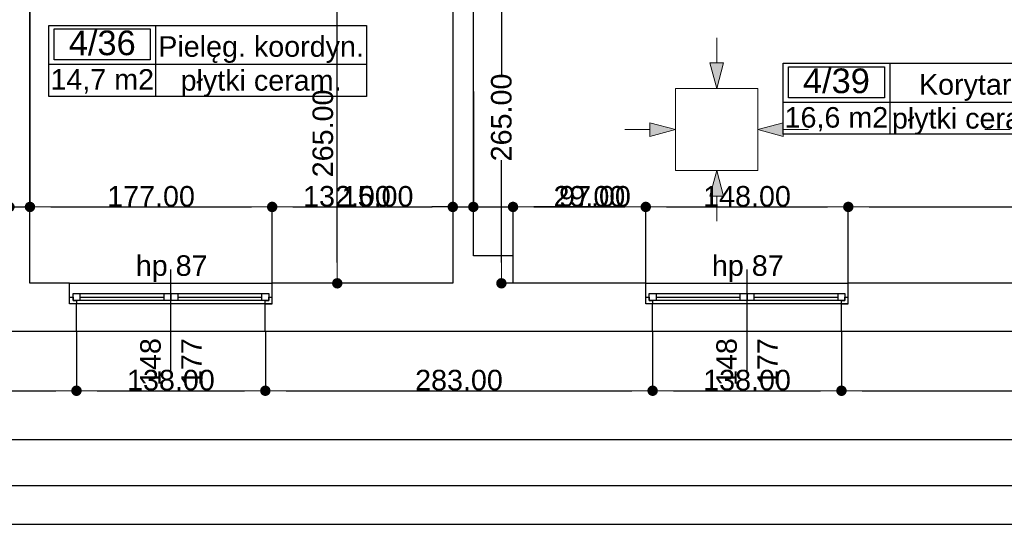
# Model space of a CAD drawing. Header units: millimetres. Extents: x -175445 to -20415, y -559200 to 231527.
# Tile 62 of 256: x -132723 to -125528, y -180731 to -177045. Entities that reach past the tile are written whole.
import ezdxf
from ezdxf.enums import TextEntityAlignment as Align

# ---------------------------------------------------------------- set-up
doc = ezdxf.new("R2010")
doc.units = ezdxf.units.MM
doc.header["$MEASUREMENT"] = 0
doc.linetypes.add('Wipeout_Contour', pattern=[1000, 0, -1000])
for name, color, linetype in [('Linia', 7, 'Continuous'), ('Obiekt', 7, 'Continuous'), ('Okno', 7, 'Continuous'), ('Strefa', 9, 'Continuous'), ('Strop', 7, 'Continuous'), ('Słup', 7, 'Continuous'), ('Wymiary', 9, 'Continuous'), ('Ściana', 7, 'Continuous')]:
    doc.layers.add(name, color=color, linetype=linetype)
doc.styles.add('Arial', font='txt')
doc.dimstyles.new('GENERATED_STYLE__1', dxfattribs={"dimtxt": 150, "dimasz": 152, "dimexe": 0.18, "dimexo": 0, "dimgap": 0.09, "dimtad": 1, "dimtih": 1, "dimtoh": 1, "dimlfac": 0.1, "dimzin": 0, "dimdsep": 46, "dimtxsty": 'Arial', "dimblk": 'ARROWHEAD_11', "dimblk1": 'ARROWHEAD_11', "dimblk2": 'ARROWHEAD_11', "dimcen": 0.09, "dimclrd": 256, "dimclre": 256, "dimclrt": 256, "dimazin": 0, "dimtfac": 1, "dimtdec": 4, "dimtmove": 0, "dimatfit": 3, "dimfxl": 1, "dimtolj": 1, "dimtzin": 0, "dimarcsym": 0})
doc.dimstyles.new('GENERATED_STYLE__2', dxfattribs={"dimtxt": 150, "dimasz": 152, "dimexe": 0.18, "dimexo": 0, "dimgap": 0.09, "dimtad": 1, "dimlfac": 0.1, "dimzin": 0, "dimdsep": 46, "dimtxsty": 'Arial', "dimblk": 'ARROWHEAD_11', "dimblk1": 'ARROWHEAD_11', "dimblk2": 'ARROWHEAD_11', "dimcen": 0.09, "dimclrd": 256, "dimclre": 256, "dimclrt": 256, "dimazin": 0, "dimtfac": 1, "dimtdec": 4, "dimtmove": 0, "dimatfit": 3, "dimfxl": 1, "dimtolj": 1, "dimtzin": 0, "dimarcsym": 0})
doc.dimstyles.new('GENERATED_STYLE__3', dxfattribs={"dimtxt": 150, "dimasz": 152, "dimexe": 0.18, "dimexo": 0, "dimgap": 0.09, "dimtad": 1, "dimlfac": 0.1, "dimzin": 0, "dimdsep": 46, "dimtxsty": 'Arial', "dimblk": 'ARROWHEAD_11', "dimblk1": 'ARROWHEAD_11', "dimblk2": 'ARROWHEAD_11', "dimcen": 0.09, "dimclrd": 114, "dimclre": 114, "dimclrt": 114, "dimazin": 0, "dimtfac": 1, "dimtdec": 4, "dimtmove": 2, "dimatfit": 3, "dimfxl": 1, "dimtolj": 1, "dimtzin": 0, "dimarcsym": 0})

# ---------------------------------------------------------------- blocks, each defined once
blk = doc.blocks.new('Pielęg. koordyn._4_36_36', base_point=(-131730.2, 18000.4))
at = {"layer": 'Strefa'}
for p, q in [((-132509.3, 18283.3), (-130188, 18283.3)), ((-132509.3, 17764.7), (-132509.3, 18283.3)), ((-131730.2, 18283.3), (-131730.2, 17764.7)), ((-130188, 18283.3), (-130188, 17764.7)), ((-132470.3, 18257.4), (-131769.2, 18257.4)), ((-132470.3, 18031.1), (-132470.3, 18257.4)), ((-131769.2, 18257.4), (-131769.2, 18031.1)), ((-132509.3, 18000.4), (-130188, 18000.4)), ((-131769.2, 18031.1), (-132470.3, 18031.1)), ((-130188, 17764.7), (-132509.3, 17764.7))]:
    blk.add_line(p, q, dxfattribs=at)
at = {"layer": 'Strefa', "style": 'Arial'}
for tag, height, p in [('ROOM_NUMBER', 180, (-132119.8, 18155.4)), ('ROOM_NAME', 150, (-130959.1, 18128.8)), ('ROOM_CALC_AREA', 150, (-132119.8, 17888.4)), ('floor_f', 150, (-130959.1, 17881.3))]:
    blk.add_attdef(tag, text='', height=height, dxfattribs=at).set_placement(p, align=Align.MIDDLE_CENTER)
blk = doc.blocks.new('Korytarz_4_39_39', base_point=(-126365.5, 17723.4))
at = {"layer": 'Strefa'}
for p, q in [((-127144.5, 18006.3), (-125157.3, 18006.3)), ((-127144.5, 17487.7), (-127144.5, 18006.3)), ((-126365.5, 18006.3), (-126365.5, 17487.7)), ((-125157.3, 18006.3), (-125157.3, 17487.7)), ((-127105.6, 17980.3), (-126404.4, 17980.3)), ((-127105.6, 17754), (-127105.6, 17980.3)), ((-126404.4, 17980.3), (-126404.4, 17754)), ((-127144.5, 17723.4), (-125157.3, 17723.4)), ((-126404.4, 17754), (-127105.6, 17754)), ((-125157.3, 17487.7), (-127144.5, 17487.7))]:
    blk.add_line(p, q, dxfattribs=at)
at = {"layer": 'Strefa', "style": 'Arial'}
for tag, height, p in [('ROOM_NUMBER', 180, (-126755, 17878.3)), ('ROOM_NAME', 150, (-125761.4, 17851.8)), ('ROOM_CALC_AREA', 150, (-126755, 17611.4)), ('floor_f', 150, (-125761.4, 17604.3))]:
    blk.add_attdef(tag, text='', height=height, dxfattribs=at).set_placement(p, align=Align.MIDDLE_CENTER)
blk = doc.blocks.new('ARROWHEAD_11')
at = {"color": 0, "linetype": 'Continuous', "lineweight": 0}
blk.add_line((0, 0), (-1, 0), dxfattribs=at)
at = {"color": 0, "linetype": 'Continuous', "lineweight": 0, "const_width": 0.25, "flags": 128}
blk.add_lwpolyline([(-0.125, 0, 1), (0.125, 0, 1)], format="xyb", close=True, dxfattribs=at)
blk = doc.blocks.new('*D1090')
at = {"layer": 'Defpoints', "color": 0}
for p in [(-132798, -176265.6), (-132648, -176265.6), (-132648, -178412.8)]:
    blk.add_point(p, dxfattribs=at)
at = {"layer": 'Wymiary', "lineweight": -2}
for p, q in [((-132798, -176265.6), (-132798, -178412.9)), ((-132648, -176265.6), (-132648, -178412.9)), ((-133593.6, -178412.8), (-133102, -178412.8)), ((-133102, -178412.8), (-132950, -178412.8)), ((-132798, -178412.8), (-132648, -178412.8)), ((-132496, -178412.8), (-132344, -178412.8))]:
    blk.add_line(p, q, dxfattribs=at)
at = {"layer": 'Wymiary', "lineweight": -2, "xscale": 152, "yscale": 152, "zscale": 152}
blk.add_blockref('ARROWHEAD_11', (-132798, -178412.8), dxfattribs=at)
at = {"layer": 'Wymiary', "lineweight": -2, "xscale": 152, "yscale": 152, "zscale": 152, "rotation": 180}
blk.add_blockref('ARROWHEAD_11', (-132648, -178412.8), dxfattribs=at)
at = {"layer": 'Wymiary', "lineweight": 13, "insert": (-133347.9, -178336.1), "char_height": 150, "attachment_point": 5, "style": 'Arial'}
blk.add_mtext('\\A1;15.00', dxfattribs=at)
blk = doc.blocks.new('*D1091')
at = {"layer": 'Defpoints', "color": 0}
for p in [(-132648, -176265.6), (-130878, -178412.8), (-130878, -178970.6)]:
    blk.add_point(p, dxfattribs=at)
at = {"layer": 'Wymiary', "lineweight": -2}
for p, q in [((-132648, -176265.6), (-132648, -178412.9)), ((-132496, -178412.8), (-131030, -178412.8)), ((-130878, -178970.6), (-130878, -178412.6))]:
    blk.add_line(p, q, dxfattribs=at)
at = {"layer": 'Wymiary', "lineweight": -2, "xscale": 152, "yscale": 152, "zscale": 152, "rotation": 180}
blk.add_blockref('ARROWHEAD_11', (-132648, -178412.8), dxfattribs=at)
at = {"layer": 'Wymiary', "lineweight": -2, "xscale": 152, "yscale": 152, "zscale": 152}
blk.add_blockref('ARROWHEAD_11', (-130878, -178412.8), dxfattribs=at)
at = {"layer": 'Wymiary', "lineweight": 13, "insert": (-131763, -178336.1), "char_height": 150, "attachment_point": 5, "style": 'Arial'}
blk.add_mtext('\\A1;177.00', dxfattribs=at)
blk = doc.blocks.new('*D1092')
at = {"layer": 'Defpoints', "color": 0}
for p in [(-129558, -177570.6), (-129558, -178412.8), (-130878, -178970.6)]:
    blk.add_point(p, dxfattribs=at)
at = {"layer": 'Wymiary', "lineweight": -2}
for p, q in [((-129558, -177570.6), (-129558, -178412.9)), ((-130878, -178970.6), (-130878, -178412.6)), ((-130726, -178412.8), (-129710, -178412.8))]:
    blk.add_line(p, q, dxfattribs=at)
at = {"layer": 'Wymiary', "lineweight": -2, "xscale": 152, "yscale": 152, "zscale": 152, "rotation": 180}
blk.add_blockref('ARROWHEAD_11', (-130878, -178412.8), dxfattribs=at)
at = {"layer": 'Wymiary', "lineweight": -2, "xscale": 152, "yscale": 152, "zscale": 152}
blk.add_blockref('ARROWHEAD_11', (-129558, -178412.8), dxfattribs=at)
at = {"layer": 'Wymiary', "lineweight": 13, "insert": (-130331.8, -178336), "char_height": 150, "attachment_point": 5, "style": 'Arial'}
blk.add_mtext('\\A1;132.00', dxfattribs=at)
blk = doc.blocks.new('*D1093')
at = {"layer": 'Defpoints', "color": 0}
for p in [(-129558, -177570.6), (-129408, -177570.6), (-129408, -178412.8)]:
    blk.add_point(p, dxfattribs=at)
at = {"layer": 'Wymiary', "lineweight": -2}
for p, q in [((-129558, -177570.6), (-129558, -178412.9)), ((-129408, -177570.6), (-129408, -178412.9)), ((-130353.7, -178412.8), (-129862, -178412.8)), ((-129862, -178412.8), (-129710, -178412.8)), ((-129558, -178412.8), (-129408, -178412.8)), ((-129256, -178412.8), (-129104, -178412.8))]:
    blk.add_line(p, q, dxfattribs=at)
at = {"layer": 'Wymiary', "lineweight": -2, "xscale": 152, "yscale": 152, "zscale": 152}
blk.add_blockref('ARROWHEAD_11', (-129558, -178412.8), dxfattribs=at)
at = {"layer": 'Wymiary', "lineweight": -2, "xscale": 152, "yscale": 152, "zscale": 152, "rotation": 180}
blk.add_blockref('ARROWHEAD_11', (-129408, -178412.8), dxfattribs=at)
at = {"layer": 'Wymiary', "lineweight": 13, "insert": (-130107.9, -178336.1), "char_height": 150, "attachment_point": 5, "style": 'Arial'}
blk.add_mtext('\\A1;15.00', dxfattribs=at)
blk = doc.blocks.new('*D1094')
at = {"layer": 'Defpoints', "color": 0}
for p in [(-129408, -177570.6), (-129118, -178412.8), (-129118, -178770.6)]:
    blk.add_point(p, dxfattribs=at)
at = {"layer": 'Wymiary', "lineweight": -2}
for p, q in [((-129408, -177570.6), (-129408, -178412.9)), ((-129560, -178412.8), (-129712, -178412.8)), ((-129408, -178412.8), (-129118, -178412.8)), ((-129118, -178770.6), (-129118, -178412.6)), ((-128814, -178412.8), (-128966, -178412.8)), ((-128305.7, -178412.8), (-128814, -178412.8))]:
    blk.add_line(p, q, dxfattribs=at)
at = {"layer": 'Wymiary', "lineweight": -2, "xscale": 152, "yscale": 152, "zscale": 152}
blk.add_blockref('ARROWHEAD_11', (-129408, -178412.8), dxfattribs=at)
at = {"layer": 'Wymiary', "lineweight": -2, "xscale": 152, "yscale": 152, "zscale": 152, "rotation": 180}
blk.add_blockref('ARROWHEAD_11', (-129118, -178412.8), dxfattribs=at)
at = {"layer": 'Wymiary', "lineweight": 13, "insert": (-128559.8, -178336.1), "char_height": 150, "attachment_point": 5, "style": 'Arial'}
blk.add_mtext('\\A1;29.00', dxfattribs=at)
blk = doc.blocks.new('*D1095')
at = {"layer": 'Defpoints', "color": 0}
for p in [(-128148, -178412.8), (-129118, -178770.6), (-128148, -178970.6)]:
    blk.add_point(p, dxfattribs=at)
at = {"layer": 'Wymiary', "lineweight": -2}
for p, q in [((-129118, -178770.6), (-129118, -178412.6)), ((-128966, -178412.8), (-128300, -178412.8)), ((-128148, -178970.6), (-128148, -178412.6))]:
    blk.add_line(p, q, dxfattribs=at)
at = {"layer": 'Wymiary', "lineweight": -2, "xscale": 152, "yscale": 152, "zscale": 152, "rotation": 180}
blk.add_blockref('ARROWHEAD_11', (-129118, -178412.8), dxfattribs=at)
at = {"layer": 'Wymiary', "lineweight": -2, "xscale": 152, "yscale": 152, "zscale": 152}
blk.add_blockref('ARROWHEAD_11', (-128148, -178412.8), dxfattribs=at)
at = {"layer": 'Wymiary', "lineweight": 13, "insert": (-128519.2, -178336.1), "char_height": 150, "attachment_point": 5, "style": 'Arial'}
blk.add_mtext('\\A1;97.00', dxfattribs=at)
blk = doc.blocks.new('*D1096')
at = {"layer": 'Defpoints', "color": 0}
for p in [(-126668, -178412.8), (-128148, -178970.6), (-126668, -178970.6)]:
    blk.add_point(p, dxfattribs=at)
at = {"layer": 'Wymiary', "lineweight": -2}
for p, q in [((-128148, -178970.6), (-128148, -178412.6)), ((-127996, -178412.8), (-126820, -178412.8)), ((-126668, -178970.6), (-126668, -178412.6))]:
    blk.add_line(p, q, dxfattribs=at)
at = {"layer": 'Wymiary', "lineweight": -2, "xscale": 152, "yscale": 152, "zscale": 152, "rotation": 180}
blk.add_blockref('ARROWHEAD_11', (-128148, -178412.8), dxfattribs=at)
at = {"layer": 'Wymiary', "lineweight": -2, "xscale": 152, "yscale": 152, "zscale": 152}
blk.add_blockref('ARROWHEAD_11', (-126668, -178412.8), dxfattribs=at)
at = {"layer": 'Wymiary', "lineweight": 13, "insert": (-127408, -178336.1), "char_height": 150, "attachment_point": 5, "style": 'Arial'}
blk.add_mtext('\\A1;148.00', dxfattribs=at)
blk = doc.blocks.new('*D1097')
at = {"layer": 'Defpoints', "color": 0}
for p in [(-123328, -177355.6), (-123328, -178412.8), (-126668, -178970.6)]:
    blk.add_point(p, dxfattribs=at)
at = {"layer": 'Wymiary', "lineweight": -2}
for p, q in [((-123328, -177355.6), (-123328, -178412.9)), ((-126668, -178970.6), (-126668, -178412.6)), ((-126516, -178412.8), (-123480, -178412.8))]:
    blk.add_line(p, q, dxfattribs=at)
at = {"layer": 'Wymiary', "lineweight": -2, "xscale": 152, "yscale": 152, "zscale": 152, "rotation": 180}
blk.add_blockref('ARROWHEAD_11', (-126668, -178412.8), dxfattribs=at)
at = {"layer": 'Wymiary', "lineweight": -2, "xscale": 152, "yscale": 152, "zscale": 152}
blk.add_blockref('ARROWHEAD_11', (-123328, -178412.8), dxfattribs=at)
at = {"layer": 'Wymiary', "lineweight": 13, "insert": (-125111.8, -178336), "char_height": 150, "attachment_point": 5, "style": 'Arial'}
blk.add_mtext('\\A1;334.00', dxfattribs=at)
blk = doc.blocks.new('*D1621')
at = {"layer": 'Defpoints', "color": 0}
for p in [(-129408, -176320.6), (-129203, -176320.6), (-129118, -178970.6)]:
    blk.add_point(p, dxfattribs=at)
at = {"layer": 'Wymiary', "lineweight": -2}
for p, q in [((-129408, -176320.6), (-129202.8, -176320.6)), ((-129203, -176472.6), (-129203, -177447)), ((-129203, -178818.6), (-129203, -178071.9)), ((-129118, -178970.6), (-129203.2, -178970.6))]:
    blk.add_line(p, q, dxfattribs=at)
at = {"layer": 'Wymiary', "lineweight": -2, "xscale": 152, "yscale": 152, "zscale": 152}
for p, rotation in [((-129203, -176320.6), 90), ((-129203, -178970.6), 270)]:
    blk.add_blockref('ARROWHEAD_11', p, dxfattribs=dict(at, rotation=rotation))
at = {"layer": 'Wymiary', "lineweight": 13, "insert": (-129203, -177759.5), "char_height": 150, "attachment_point": 5, "rotation": 90, "style": 'Arial'}
blk.add_mtext('\\A1;265.00', dxfattribs=at)
blk = doc.blocks.new('*D1635')
at = {"layer": 'Defpoints', "color": 0}
for p in [(-130402.2, -176320.6), (-130098, -176320.6), (-129558, -178970.6)]:
    blk.add_point(p, dxfattribs=at)
at = {"layer": 'Wymiary', "color": 114, "lineweight": -2}
for p, q in [((-130098, -176320.6), (-130402.3, -176320.6)), ((-130402.2, -178818.6), (-130402.2, -176472.6)), ((-129558, -178970.6), (-130402.3, -178970.6))]:
    blk.add_line(p, q, dxfattribs=at)
at = {"layer": 'Wymiary', "color": 114, "lineweight": -2, "xscale": 152, "yscale": 152, "zscale": 152}
for p, rotation in [((-130402.2, -176320.6), 90), ((-130402.2, -178970.6), 270)]:
    blk.add_blockref('ARROWHEAD_11', p, dxfattribs=dict(at, rotation=rotation))
at = {"layer": 'Wymiary', "color": 114, "lineweight": 13, "insert": (-130507.2, -177876), "char_height": 150, "attachment_point": 5, "rotation": 90, "style": 'Arial'}
blk.add_mtext('\\A1;265.00', dxfattribs=at)
blk = doc.blocks.new('*D1711')
at = {"layer": 'Defpoints', "color": 0}
for p in [(-136178, -179320.6), (-132308, -179320.6), (-132308, -179755.3)]:
    blk.add_point(p, dxfattribs=at)
at = {"layer": 'Wymiary', "lineweight": -2}
for p, q in [((-136178, -179320.6), (-136178, -179755.4)), ((-132308, -179320.6), (-132308, -179755.4)), ((-136026, -179755.3), (-132460, -179755.3))]:
    blk.add_line(p, q, dxfattribs=at)
at = {"layer": 'Wymiary', "lineweight": -2, "xscale": 152, "yscale": 152, "zscale": 152, "rotation": 180}
blk.add_blockref('ARROWHEAD_11', (-136178, -179755.3), dxfattribs=at)
at = {"layer": 'Wymiary', "lineweight": -2, "xscale": 152, "yscale": 152, "zscale": 152}
blk.add_blockref('ARROWHEAD_11', (-132308, -179755.3), dxfattribs=at)
at = {"layer": 'Wymiary', "lineweight": 13, "insert": (-134243, -179678.5), "char_height": 150, "attachment_point": 5, "style": 'Arial'}
blk.add_mtext('\\A1;387.00', dxfattribs=at)
blk = doc.blocks.new('*D1712')
at = {"layer": 'Defpoints', "color": 0}
for p in [(-132308, -179320.6), (-130928, -179320.6), (-130928, -179755.3)]:
    blk.add_point(p, dxfattribs=at)
at = {"layer": 'Wymiary', "lineweight": -2}
for p, q in [((-132308, -179320.6), (-132308, -179755.4)), ((-130928, -179320.6), (-130928, -179755.4)), ((-132156, -179755.3), (-131080, -179755.3))]:
    blk.add_line(p, q, dxfattribs=at)
at = {"layer": 'Wymiary', "lineweight": -2, "xscale": 152, "yscale": 152, "zscale": 152, "rotation": 180}
blk.add_blockref('ARROWHEAD_11', (-132308, -179755.3), dxfattribs=at)
at = {"layer": 'Wymiary', "lineweight": -2, "xscale": 152, "yscale": 152, "zscale": 152}
blk.add_blockref('ARROWHEAD_11', (-130928, -179755.3), dxfattribs=at)
at = {"layer": 'Wymiary', "lineweight": 13, "insert": (-131618, -179678.5), "char_height": 150, "attachment_point": 5, "style": 'Arial'}
blk.add_mtext('\\A1;138.00', dxfattribs=at)
blk = doc.blocks.new('*D1713')
at = {"layer": 'Defpoints', "color": 0}
for p in [(-130928, -179320.6), (-128098, -179320.6), (-128098, -179755.3)]:
    blk.add_point(p, dxfattribs=at)
at = {"layer": 'Wymiary', "lineweight": -2}
for p, q in [((-130928, -179320.6), (-130928, -179755.4)), ((-128098, -179320.6), (-128098, -179755.4)), ((-130776, -179755.3), (-128250, -179755.3))]:
    blk.add_line(p, q, dxfattribs=at)
at = {"layer": 'Wymiary', "lineweight": -2, "xscale": 152, "yscale": 152, "zscale": 152, "rotation": 180}
blk.add_blockref('ARROWHEAD_11', (-130928, -179755.3), dxfattribs=at)
at = {"layer": 'Wymiary', "lineweight": -2, "xscale": 152, "yscale": 152, "zscale": 152}
blk.add_blockref('ARROWHEAD_11', (-128098, -179755.3), dxfattribs=at)
at = {"layer": 'Wymiary', "lineweight": 13, "insert": (-129513, -179678.5), "char_height": 150, "attachment_point": 5, "style": 'Arial'}
blk.add_mtext('\\A1;283.00', dxfattribs=at)
blk = doc.blocks.new('*D1714')
at = {"layer": 'Defpoints', "color": 0}
for p in [(-128098, -179320.6), (-126718, -179320.6), (-126718, -179755.3)]:
    blk.add_point(p, dxfattribs=at)
at = {"layer": 'Wymiary', "lineweight": -2}
for p, q in [((-128098, -179320.6), (-128098, -179755.4)), ((-126718, -179320.6), (-126718, -179755.4)), ((-127946, -179755.3), (-126870, -179755.3))]:
    blk.add_line(p, q, dxfattribs=at)
at = {"layer": 'Wymiary', "lineweight": -2, "xscale": 152, "yscale": 152, "zscale": 152, "rotation": 180}
blk.add_blockref('ARROWHEAD_11', (-128098, -179755.3), dxfattribs=at)
at = {"layer": 'Wymiary', "lineweight": -2, "xscale": 152, "yscale": 152, "zscale": 152}
blk.add_blockref('ARROWHEAD_11', (-126718, -179755.3), dxfattribs=at)
at = {"layer": 'Wymiary', "lineweight": 13, "insert": (-127408, -179678.5), "char_height": 150, "attachment_point": 5, "style": 'Arial'}
blk.add_mtext('\\A1;138.00', dxfattribs=at)
blk = doc.blocks.new('*D1715')
at = {"layer": 'Defpoints', "color": 0}
for p in [(-126718, -179320.6), (-123028, -179320.6), (-123028, -179755.3)]:
    blk.add_point(p, dxfattribs=at)
at = {"layer": 'Wymiary', "lineweight": -2}
for p, q in [((-126718, -179320.6), (-126718, -179755.4)), ((-123028, -179320.6), (-123028, -179755.4)), ((-126566, -179755.3), (-123180, -179755.3))]:
    blk.add_line(p, q, dxfattribs=at)
at = {"layer": 'Wymiary', "lineweight": -2, "xscale": 152, "yscale": 152, "zscale": 152, "rotation": 180}
blk.add_blockref('ARROWHEAD_11', (-126718, -179755.3), dxfattribs=at)
at = {"layer": 'Wymiary', "lineweight": -2, "xscale": 152, "yscale": 152, "zscale": 152}
blk.add_blockref('ARROWHEAD_11', (-123028, -179755.3), dxfattribs=at)
at = {"layer": 'Wymiary', "lineweight": 13, "insert": (-124873, -179678.5), "char_height": 150, "attachment_point": 5, "style": 'Arial'}
blk.add_mtext('\\A1;369.00', dxfattribs=at)
blk = doc.blocks.new('*D1735')
at = {"layer": 'Defpoints', "color": 0}
for p in [(-67558, -174460.7), (-67558, -180112.2), (-140258, -180730.6)]:
    blk.add_point(p, dxfattribs=at)
at = {"layer": 'Wymiary', "lineweight": -2}
for p, q in [((-67558, -174460.7), (-67558, -180112.4)), ((-140258, -180730.6), (-140258, -180112)), ((-140106, -180112.2), (-67710, -180112.2))]:
    blk.add_line(p, q, dxfattribs=at)
at = {"layer": 'Wymiary', "lineweight": -2, "xscale": 152, "yscale": 152, "zscale": 152, "rotation": 180}
blk.add_blockref('ARROWHEAD_11', (-140258, -180112.2), dxfattribs=at)
at = {"layer": 'Wymiary', "lineweight": -2, "xscale": 152, "yscale": 152, "zscale": 152}
blk.add_blockref('ARROWHEAD_11', (-67558, -180112.2), dxfattribs=at)
at = {"layer": 'Wymiary', "lineweight": 13, "insert": (-103908, -180035.5), "char_height": 150, "attachment_point": 5, "style": 'Arial'}
blk.add_mtext('\\A1;7270.01', dxfattribs=at)

msp = doc.modelspace()

# ---------------------------------------------------------------- hatches: boundary and pattern name
at = {"layer": 'Linia', "linetype": 'Continuous', "lineweight": 13}
for points in [[(-127629.402, -177547.394), (-127579.153, -177360.858), (-127679.153, -177360.725)], [(-127930.602, -177847.394), (-128117.205, -177797.394), (-128117.205, -177897.394)], [(-127329.802, -177847.394), (-127143.2, -177897.394), (-127143.2, -177797.394)], [(-127629.402, -178147.393), (-127679.153, -178334.062), (-127579.153, -178333.929)]]:
    msp.add_hatch(color=253, dxfattribs=at).paths.add_polyline_path(points)

# ---------------------------------------------------------------- linework, layer by layer
at = {"layer": 'Linia', "color": 253, "lineweight": 13}
for p, q in [((-127628.908, -177177.019), (-127629.153, -177360.791)), ((-127629.402, -177547.394), (-127679.153, -177360.725)), ((-127679.153, -177360.725), (-127579.153, -177360.858)), ((-127629.402, -177547.394), (-127579.153, -177360.858)), ((-127329.802, -177547.794), (-127929.802, -177547.794)), ((-127929.802, -177547.794), (-127929.802, -178146.994)), ((-127329.802, -178146.994), (-127329.802, -177547.794)), ((-128300.977, -177847.394), (-128117.205, -177847.394)), ((-127930.602, -177847.394), (-128117.205, -177797.394)), ((-128117.205, -177897.394), (-128117.205, -177797.394)), ((-127930.602, -177847.394), (-128117.205, -177897.394)), ((-127329.802, -177847.394), (-127143.2, -177797.394)), ((-127329.802, -177847.394), (-127143.2, -177897.394)), ((-127143.2, -177797.394), (-127143.2, -177897.394)), ((-126959.427, -177847.394), (-127143.2, -177847.394)), ((-125670.088, -177847.394), (-125486.316, -177847.394)), ((-127929.802, -178147.794), (-127329.802, -178147.794)), ((-127629.402, -178147.393), (-127679.153, -178334.062)), ((-127629.402, -178147.393), (-127579.153, -178333.929)), ((-127579.153, -178333.929), (-127679.153, -178334.062)), ((-127628.908, -178517.768), (-127629.153, -178333.996))]:
    msp.add_line(p, q, dxfattribs=at)
at = {"layer": 'Obiekt', "color": 253}
for p, q in [((-131618.018, -179620.636), (-131618.018, -178870.636)), ((-127408.019, -179620.636), (-127408.019, -178870.636))]:
    msp.add_line(p, q, dxfattribs=at)
at = {"layer": 'Okno', "color": 253}
for p, q in [((-132358.018, -178970.636), (-130878.018, -178970.636)), ((-128148.019, -178970.636), (-126668.019, -178970.636)), ((-132358.018, -179070.636), (-132333.018, -179070.636)), ((-132358.018, -179120.636), (-132358.018, -179070.636)), ((-132333.018, -179045.636), (-132283.018, -179045.636)), ((-132333.018, -179095.636), (-132333.018, -179045.636)), ((-132333.018, -179070.636), (-132333.018, -179095.636)), ((-132283.018, -179045.636), (-131668.018, -179045.636)), ((-132283.018, -179045.636), (-132283.018, -179095.636)), ((-132283.018, -179045.636), (-131668.018, -179045.636)), ((-132283.018, -179070.636), (-131668.018, -179070.636)), ((-131668.018, -179095.636), (-131668.018, -179045.636)), ((-131668.018, -179045.636), (-131618.018, -179045.636)), ((-131618.018, -179045.636), (-131618.018, -179095.636)), ((-131618.018, -179045.636), (-131568.018, -179045.636)), ((-131618.018, -179095.636), (-131618.018, -179045.636)), ((-131568.018, -179045.636), (-130953.018, -179045.636)), ((-131568.018, -179045.636), (-131568.018, -179095.636)), ((-131568.018, -179045.636), (-130953.018, -179045.636)), ((-131568.018, -179070.636), (-130953.018, -179070.636)), ((-130953.018, -179095.636), (-130953.018, -179045.636)), ((-130953.018, -179045.636), (-130903.018, -179045.636)), ((-130903.018, -179045.636), (-130903.018, -179095.636)), ((-130903.018, -179095.636), (-130903.018, -179070.636)), ((-130903.018, -179070.636), (-130878.018, -179070.636)), ((-130878.018, -179120.636), (-130878.018, -179070.636)), ((-128148.019, -179070.636), (-128123.019, -179070.636)), ((-128148.019, -179120.636), (-128148.019, -179070.636)), ((-128123.019, -179045.636), (-128073.019, -179045.636)), ((-128123.019, -179095.636), (-128123.019, -179045.636)), ((-128123.019, -179070.636), (-128123.019, -179095.636)), ((-128073.019, -179045.636), (-127458.019, -179045.636)), ((-128073.019, -179045.636), (-128073.019, -179095.636)), ((-128073.019, -179045.636), (-127458.019, -179045.636)), ((-128073.019, -179070.636), (-127458.019, -179070.636)), ((-127458.019, -179095.636), (-127458.019, -179045.636)), ((-127458.019, -179045.636), (-127408.019, -179045.636)), ((-127408.019, -179045.636), (-127408.019, -179095.636)), ((-127408.019, -179045.636), (-127358.019, -179045.636)), ((-127408.019, -179095.636), (-127408.019, -179045.636)), ((-127358.019, -179045.636), (-126743.019, -179045.636)), ((-127358.019, -179045.636), (-127358.019, -179095.636)), ((-127358.019, -179045.636), (-126743.019, -179045.636)), ((-127358.019, -179070.636), (-126743.019, -179070.636)), ((-126743.019, -179095.636), (-126743.019, -179045.636)), ((-126743.019, -179045.636), (-126693.019, -179045.636)), ((-126693.019, -179045.636), (-126693.019, -179095.636)), ((-126693.019, -179095.636), (-126693.019, -179070.636)), ((-126693.019, -179070.636), (-126668.019, -179070.636)), ((-126668.019, -179120.636), (-126668.019, -179070.636)), ((-132308.018, -179120.636), (-132358.018, -179120.636)), ((-132308.018, -179120.636), (-132358.018, -179120.636)), ((-132333.018, -179095.636), (-132308.018, -179095.636)), ((-132283.018, -179095.636), (-132333.018, -179095.636)), ((-132308.018, -179095.636), (-132308.018, -179120.636)), ((-131618.018, -179120.636), (-132308.018, -179120.636)), ((-131668.018, -179095.636), (-132283.018, -179095.636)), ((-131618.018, -179095.636), (-131668.018, -179095.636)), ((-131568.018, -179095.636), (-131618.018, -179095.636)), ((-130928.018, -179120.636), (-131618.018, -179120.636)), ((-130953.018, -179095.636), (-131568.018, -179095.636)), ((-130903.018, -179095.636), (-130953.018, -179095.636)), ((-130928.018, -179120.636), (-130928.018, -179095.636)), ((-130928.018, -179095.636), (-130903.018, -179095.636)), ((-130878.018, -179120.636), (-130928.018, -179120.636)), ((-130928.018, -179120.636), (-130878.018, -179120.636)), ((-128098.019, -179120.636), (-128148.019, -179120.636)), ((-128098.019, -179120.636), (-128148.019, -179120.636)), ((-128123.019, -179095.636), (-128098.019, -179095.636)), ((-128073.019, -179095.636), (-128123.019, -179095.636)), ((-128098.019, -179095.636), (-128098.019, -179120.636)), ((-127408.019, -179120.636), (-128098.019, -179120.636)), ((-127458.019, -179095.636), (-128073.019, -179095.636)), ((-127408.019, -179095.636), (-127458.019, -179095.636)), ((-127358.019, -179095.636), (-127408.019, -179095.636)), ((-126718.019, -179120.636), (-127408.019, -179120.636)), ((-126743.019, -179095.636), (-127358.019, -179095.636)), ((-126693.019, -179095.636), (-126743.019, -179095.636)), ((-126718.019, -179120.636), (-126718.019, -179095.636)), ((-126718.019, -179095.636), (-126693.019, -179095.636)), ((-126668.019, -179120.636), (-126718.019, -179120.636)), ((-126718.019, -179120.636), (-126668.019, -179120.636)), ((-132308.018, -179320.636), (-130928.018, -179320.636)), ((-128098.019, -179320.636), (-126718.019, -179320.636))]:
    msp.add_line(p, q, dxfattribs=at)
at = {"layer": 'Strop', "color": 253, "flags": 128}
msp.add_lwpolyline([(-96528.019, -180730.636), (-140258.019, -180730.636), (-141547.974, -180730.636), (-141547.974, -179164.997), (-158346.468, -163832.965), (-159768.887, -165391.434), (-165456.021, -160200.771), (-162779.93, -157268.292), (-160850.538, -159029.253), (-154498.018, -159029.253), (-154498.018, -153008.003, -0.00002607), (-154486.563, -153005.817, -0.04841545), (-132966.516, -151026.695, -0.0060186), (-130274.231, -151072.694), (-126000.282, -151274.702, -0.00045657), (-125806.601, -151285.909, -0.01791801), (-118229.318, -152004.441, -0.00776908)], format="xyb", dxfattribs=at)
at = {"layer": 'Słup', "color": 253}
for p, q in [((-129118.019, -178770.636), (-129408.019, -178770.636)), ((-129118.019, -178970.636), (-129118.019, -178770.636))]:
    msp.add_line(p, q, dxfattribs=at)
at = {"layer": 'Ściana', "color": 253}
for p, q in [((-132358.018, -179070.636), (-132358.018, -178970.636)), ((-130878.018, -179070.636), (-130878.018, -178970.636)), ((-128148.019, -179070.636), (-128148.019, -178970.636)), ((-126668.019, -179070.636), (-126668.019, -178970.636)), ((-132358.018, -179120.636), (-132358.018, -179070.636)), ((-130878.018, -179120.636), (-130878.018, -179070.636)), ((-128148.019, -179120.636), (-128148.019, -179070.636)), ((-126668.019, -179120.636), (-126668.019, -179070.636)), ((-132308.018, -179120.636), (-132358.018, -179120.636)), ((-132308.018, -179320.636), (-132308.018, -179120.636)), ((-130928.018, -179320.636), (-130928.018, -179120.636)), ((-130928.018, -179120.636), (-130878.018, -179120.636)), ((-128098.019, -179120.636), (-128148.019, -179120.636)), ((-128098.019, -179320.636), (-128098.019, -179120.636)), ((-126718.019, -179320.636), (-126718.019, -179120.636)), ((-126718.019, -179120.636), (-126668.019, -179120.636))]:
    msp.add_line(p, q, dxfattribs=at)
at = {"layer": 'Ściana', "color": 253, "flags": 128}
for points in [[(-132648.018, -178970.636), (-132648.018, -173760.636)], [(-129558.019, -176320.636), (-129558.019, -178970.636)], [(-129408.019, -178770.636), (-129408.019, -176320.636)], [(-132358.018, -178970.636), (-132648.018, -178970.636)], [(-129558.019, -178970.636), (-130878.018, -178970.636)], [(-128148.019, -178970.636), (-129118.019, -178970.636)], [(-123328.019, -178970.636), (-126668.019, -178970.636)], [(-136178.018, -179320.636), (-132308.018, -179320.636)], [(-130928.018, -179320.636), (-128098.019, -179320.636)], [(-126718.019, -179320.636), (-123028.019, -179320.636)]]:
    msp.add_lwpolyline(points, dxfattribs=at)

# ---------------------------------------------------------------- block references
at = {"layer": 'Strefa', "color": 253}
ref = msp.add_blockref('Pielęg. koordyn._4_36_36', (-131730.234, -177369.531), dxfattribs=at)
ref.add_attrib('ROOM_NAME', 'Pielęg. koordyn.', dxfattribs={"color": 7, "height": 150, "style": 'Arial'}).set_placement((-130959.111, -177241.13), align=Align.MIDDLE_CENTER)
ref.add_attrib('ROOM_NUMBER', '4/36', dxfattribs={"color": 7, "height": 180, "style": 'Arial'}).set_placement((-132119.755, -177214.583), align=Align.MIDDLE_CENTER)
ref.add_attrib('ROOM_CALC_AREA', '14,7 m2', dxfattribs={"color": 7, "height": 150, "style": 'Arial'}).set_placement((-132119.755, -177481.585), align=Align.MIDDLE_CENTER)
ref.add_attrib('floor_f', 'płytki ceram.', dxfattribs={"color": 7, "height": 150, "style": 'Arial'}).set_placement((-130959.111, -177488.63), align=Align.MIDDLE_CENTER)
ref = msp.add_blockref('Korytarz_4_39_39', (-126365.479, -177646.549), dxfattribs=at)
ref.add_attrib('ROOM_NAME', 'Korytarz', dxfattribs={"color": 7, "height": 150, "style": 'Arial'}).set_placement((-125761.395, -177518.149), align=Align.MIDDLE_CENTER)
ref.add_attrib('ROOM_NUMBER', '4/39', dxfattribs={"color": 7, "height": 180, "style": 'Arial'}).set_placement((-126754.999, -177491.663), align=Align.MIDDLE_CENTER)
ref.add_attrib('ROOM_CALC_AREA', '16,6 m2', dxfattribs={"color": 7, "height": 150, "style": 'Arial'}).set_placement((-126754.999, -177758.603), align=Align.MIDDLE_CENTER)
ref.add_attrib('floor_f', 'płytki ceram.', dxfattribs={"color": 7, "height": 150, "style": 'Arial'}).set_placement((-125761.395, -177765.649), align=Align.MIDDLE_CENTER)

# ---------------------------------------------------------------- texts
at = {"layer": 'Obiekt', "color": 253, "char_height": 150, "attachment_point": 7, "style": 'Arial'}
for insert in [(-131874.476, -178961.47), (-127664.476, -178961.47)]:
    msp.add_mtext('\\A1;{\\fArial|b0|i0|c238|p38;hp 87}', dxfattribs=dict(at, insert=insert))
at = {"layer": 'Obiekt', "color": 253, "char_height": 150, "attachment_point": 7, "rotation": 90, "style": 'Arial'}
for s, insert in [('\\A1;{\\fArial|b0|i0|c238|p38;148}', (-131690.55, -179720.636)), ('\\A1;{\\fArial|b0|i0|c238|p38;177}', (-131393.019, -179720.636)), ('\\A1;{\\fArial|b0|i0|c238|p38;148}', (-127480.55, -179720.636)), ('\\A1;{\\fArial|b0|i0|c238|p38;177}', (-127183.019, -179720.636))]:
    msp.add_mtext(s, dxfattribs=dict(at, insert=insert))

# ---------------------------------------------------------------- dimensions: what is measured, and where the dimension line sits
at = {"layer": 'Wymiary', "color": 8, "lineweight": 13}
for base, p1, p2, picture, middle in [((-132648.018, -178412.768), (-132798.018, -176265.636), (-132648.018, -176265.636), '*D1090', (-133347.879, -178412.768)), ((-130878.018, -178412.768), (-132648.018, -176265.636), (-130878.018, -178970.636), '*D1091', (-131763.018, -178412.768)), ((-123328.019, -178412.768), (-126668.019, -178970.636), (-123328.019, -177355.636), '*D1097', (-125111.848, -178412.768)), ((-129558.019, -178412.768), (-130878.018, -178970.636), (-129558.019, -177570.636), '*D1092', (-130331.848, -178412.768)), ((-129408.019, -178412.768), (-129558.019, -177570.636), (-129408.019, -177570.636), '*D1093', (-130107.88, -178412.768)), ((-129118.019, -178412.768), (-129408.019, -177570.636), (-129118.019, -178770.636), '*D1094', (-128559.819, -178412.768)), ((-128148.019, -178412.768), (-129118.019, -178770.636), (-128148.019, -178970.636), '*D1095', (-128519.19, -178412.768)), ((-126668.019, -178412.768), (-128148.019, -178970.636), (-126668.019, -178970.636), '*D1096', (-127408.019, -178412.768)), ((-132308.018, -179755.251), (-136178.018, -179320.636), (-132308.018, -179320.636), '*D1711', (-134243.018, -179755.251)), ((-130928.018, -179755.251), (-132308.018, -179320.636), (-130928.018, -179320.636), '*D1712', (-131618.018, -179755.251)), ((-128098.019, -179755.251), (-130928.018, -179320.636), (-128098.019, -179320.636), '*D1713', (-129513.019, -179755.251)), ((-126718.019, -179755.251), (-128098.019, -179320.636), (-126718.019, -179320.636), '*D1714', (-127408.019, -179755.251)), ((-123028.019, -179755.251), (-126718.019, -179320.636), (-123028.019, -179320.636), '*D1715', (-124873.019, -179755.251))]:
    dim = msp.add_linear_dim(base=base, p1=p1, p2=p2, dimstyle='GENERATED_STYLE__1', dxfattribs=at)
    dim.commit()
    dim.dimension.update_dxf_attribs({"geometry": picture, "text_midpoint": middle, "dimtype": 160})
for base, p1, p2, dimstyle, picture, middle in [((-130402.167, -176320.636), (-129558.019, -178970.636), (-130098.019, -176320.636), 'GENERATED_STYLE__3', '*D1635', (-130507.167, -177875.981)), ((-129203.019, -176320.636), (-129118.019, -178970.636), (-129408.019, -176320.636), 'GENERATED_STYLE__2', '*D1621', (-129203.019, -177759.465))]:
    dim = msp.add_linear_dim(base=base, p1=p1, p2=p2, angle=90, dimstyle=dimstyle, dxfattribs=at)
    dim.commit()
    dim.dimension.update_dxf_attribs({"geometry": picture, "text_midpoint": middle, "dimtype": 160, "text_rotation": 90})

# ---------------------------------------------------------------- next in the draw order: wipeouts: each hides what was drawn before it
at = {"color": 253, "linetype": 'Wipeout_Contour', "lineweight": 0, "ltscale": 477383.047514}
msp.add_wipeout([(-96878.019, -180450.636), (-139918.019, -180450.636), (-140258.019, -180730.636), (-96528.019, -180730.636)], dxfattribs=at).dxf.layer = 'Ściana'

# ---------------------------------------------------------------- next in the draw order: linework, layer by layer
at = {"layer": 'Ściana', "color": 253, "flags": 128}
for points in [[(-96878.019, -180450.636), (-140258.019, -180450.636)], [(-140258.019, -180730.636), (-96528.019, -180730.636)]]:
    msp.add_lwpolyline(points, dxfattribs=at)

# ---------------------------------------------------------------- next in the draw order: dimensions: what is measured, and where the dimension line sits
at = {"layer": 'Wymiary', "color": 8, "lineweight": 13}
dim = msp.add_linear_dim(base=(-67557.968, -180112.207), p1=(-140258.019, -180730.636), p2=(-67557.968, -174460.715), dimstyle='GENERATED_STYLE__1', dxfattribs=at)
dim.commit()
dim.dimension.update_dxf_attribs({"geometry": '*D1735', "text_midpoint": (-103907.994, -180112.207), "dimtype": 160})

doc.saveas('drawing.dxf')
